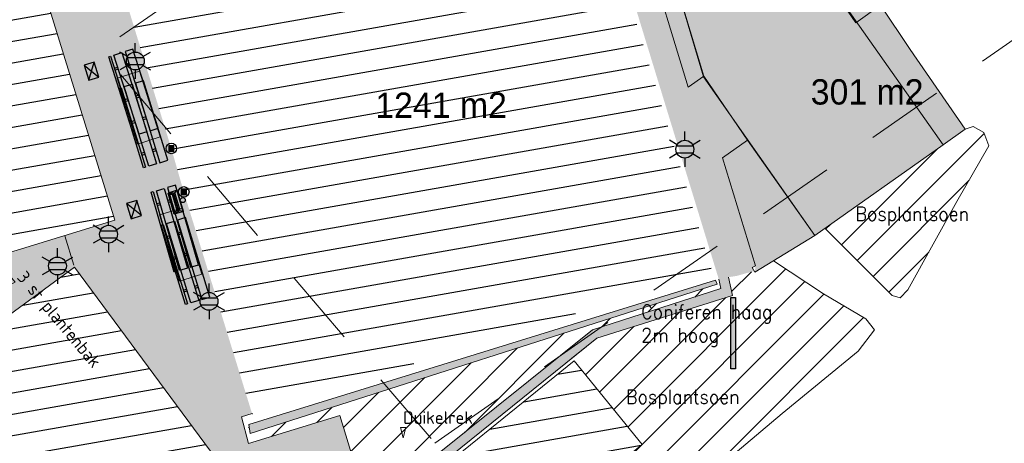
# Model space of a CAD drawing. Header units: metres. Extents: x 102852 to 107229, y 385458 to 392889.
# Tile 12 of 19: x 106797 to 106867, y 392669 to 392699. Entities that reach past the tile are written whole.
import ezdxf
from ezdxf.enums import TextEntityAlignment as Align

# ---------------------------------------------------------------- set-up
doc = ezdxf.new("R2010")
doc.units = ezdxf.units.M
doc.linetypes.add('KG-PERCEEL', pattern=[19, 5.5, -2, -2, 5.5, -2, -2])
for name, color, linetype, lineweight in [('0-BEBOUWING', 7, 'Continuous', 30), ('0-BEPLANTING', 14, 'Continuous', 30), ('0-GRAS OM SPORTVELDEN', 2, 'Continuous', 30), ('0-HAAG', 82, 'Continuous', 30), ('0-TENNISBAAN', 160, 'Continuous', 30), ('0-VERHARDING', 5, 'Continuous', 30), ('_alg-maatvoering', 7, 'Continuous', 0), ('B-WE-GR-GROND-S', 32, 'Continuous', 30), ('B-WE-GR-STRUIK-G', 90, 'Continuous', 13), ('B-WE-IE-GEBOUW-G', 10, 'Continuous', 0), ('B-WE-IE-MEUBILAIR_WEGMEUBILAIR-S', 7, 'Continuous', 30), ('B-WE-IE-OV-LICHTMAST-S', 40, 'Continuous', 30), ('B-WE-KG-GRENS_PERCEEL-GV', 150, 'KG-PERCEEL', 13), ('B-WE-OG-TOPOGRAFIE_BEBOUWING-G', 8, 'Continuous', 13), ('B-WE-RI-HWA_KOLK_STRAATKOLK-S', 150, 'Continuous', 30), ('B-WE-VH-KANTVERHARDING-G', 60, 'Continuous', 13), ('B-WE-VH-MATERIAALGRENS-G', 31, 'Continuous', 13), ('N-WE-IE-TERREINAFSCHEIDING_KUNSTMATIG_HEKWERK-G', 6, 'Continuous', 0), ('X-XX-AL-TEKST_ALGEMEEN-T', 1, 'Continuous', 13), ('X-XX-AL-VERWIJZING-S', 7, 'Continuous', 30)]:
    doc.layers.add(name, color=color, linetype=linetype, lineweight=lineweight)
doc.styles.add('arial', font='arial.ttf')
doc.styles.add('ISO 1 1000 T2 5 0', font='font_iso.shx', dxfattribs={"height": 2.5})
doc.styles.add('NLCS-ISO', font='NLCS-ISO.ttf')
doc.styles.add('NLCS-ISO-M200-T25', font='NLCS-ISO.ttf', dxfattribs={"height": 0.5})
doc.styles.add('Style-STANDARD', font='STANDARD.shx')

# ---------------------------------------------------------------- blocks, each defined once
blk = doc.blocks.new('Straatkolk 300x450')
at = {"layer": 'B-WE-RI-HWA_KOLK_STRAATKOLK-S'}
for p, q in [((-1.13, -0.75), (1.13, 0.75)), ((1.13, -0.75), (-1.13, 0.75))]:
    blk.add_line(p, q, dxfattribs=at)
blk.add_3dface([(-1.13, -0.75), (1.13, -0.75), (1.13, 0.75), (-1.13, 0.75)], dxfattribs=at)
blk = doc.blocks.new('B-SIE-WEG_LICHTMAST-SO_6')
at = {"ltscale": 0.1}
for p, q in [((0, 1.27), (0, 2.53)), ((-1.1, 0.63), (-2.19, 1.27)), ((1.1, 0.63), (2.19, 1.27)), ((-1.1, -0.63), (-2.19, -1.27)), ((0, -1.27), (0, -2.53)), ((1.1, -0.63), (2.19, -1.27))]:
    blk.add_line(p, q, dxfattribs=at)
at = {"flags": 128}
for points in [[(-1.16, 0.5), (1.16, 0.5)], [(-1.16, -0.5), (1.16, -0.5)]]:
    blk.add_lwpolyline(points, dxfattribs=at)
at = {"ltscale": 0.1}
blk.add_circle((0, 0), 1.27, dxfattribs=at)
at = {"style": 'NLCS-ISO'}
blk.add_attdef('TYPE', text='', height=1.8, dxfattribs=at).set_placement((0, 2.53), align=Align.BOTTOM_CENTER)
blk = doc.blocks.new('SIE-WEG_PAAL_VAST_6')
blk.add_hatch(color=256).paths.add_polyline_path([(-0.37, -0.37), (-0.37, 0.37), (0.37, 0.37), (0.37, -0.37)])
blk.add_circle((0, 0), 0.75)
blk.add_3dface([(0.37, 0.37), (-0.37, 0.37), (-0.37, -0.37), (0.37, -0.37)])
at = {"style": 'NLCS-ISO'}
blk.add_attdef('TYPE', (0, 0), '', height=1.75, dxfattribs=at)
blk = doc.blocks.new('SIE-WEG_ZITBANK_MET_LEUNING')
blk.add_hatch(color=256).paths.add_polyline_path([(-5.91, 1.52), (-5.91, 1.81), (5.91, 1.81), (5.91, 1.52)])
for p, q in [((-4.13, 1.52), (-4.13, 1.03)), ((-3.84, 1.52), (-3.84, 1.03)), ((3.84, 1.52), (3.84, 1.03)), ((4.13, 1.52), (4.13, 1.03)), ((-4.13, -0.63), (-4.13, -0.15)), ((-3.84, -0.63), (-3.84, -0.15)), ((3.84, -0.63), (3.84, -0.15)), ((4.13, -0.63), (4.13, -0.15))]:
    blk.add_line(p, q)
for points in [[(-5.91, 1.52), (-5.91, 1.81), (5.91, 1.81), (5.91, 1.52)], [(5.91, 1.03), (5.91, -0.15), (-5.91, -0.15), (-5.91, 1.03)], [(-5.91, -0.63), (-5.91, -1.81), (5.91, -1.81), (5.91, -0.63)]]:
    blk.add_3dface(points)
blk = doc.blocks.new('SIE-WEG_AFVALBAK_TYPE_02')
at = {"linetype": 'Continuous'}
for p, q in [((1.56, -0.35), (-1.56, -0.35)), ((-1.33, -0.76), (-1.56, -0.35)), ((-1.33, -0.99), (-1.56, -1.72)), ((1.33, -0.76), (-1.33, -0.76)), ((-1.33, -0.99), (-1.33, -0.76)), ((1.33, -0.99), (-1.33, -0.99)), ((-1.18, -1.16), (-1.3, -1.55)), ((1.18, -1.16), (-1.18, -1.16)), ((1.18, -1.16), (1.3, -1.55)), ((1.33, -0.76), (1.56, -0.35)), ((1.33, -0.99), (1.33, -0.76)), ((1.33, -0.99), (1.56, -1.72)), ((1.56, -1.72), (-1.56, -1.72)), ((1.3, -1.55), (-1.3, -1.55))]:
    blk.add_line(p, q, dxfattribs=at)
for p, q in [((-1.56, -0.35), (-1.56, -1.72)), ((1.56, -0.35), (1.56, -1.72))]:
    blk.add_line(p, q)
blk.add_circle((0, 0), 0.354, dxfattribs=at)
blk = doc.blocks.new('kadata_3')
at = {"layer": 'B-WE-KG-GRENS_PERCEEL-GV'}
blk.add_3dface([(106826.084, 392669.005), (106946.81, 392753.143), (106922.864, 392780.471), (106802.244, 392696.909)], dxfattribs=at)
at = {"layer": 'B-WE-OG-TOPOGRAFIE_BEBOUWING-G', "flags": 128}
for points in [[(106860.956, 392692.058), (106850.074, 392707.523), (106847.141, 392706.705), (106847.631, 392704.945), (106842.767, 392703.304), (106845.196, 392695.034), (106853.119, 392683.775)], [(106853.119, 392683.775), (106862.259, 392690.206), (106860.956, 392692.058)]]:
    blk.add_lwpolyline(points, dxfattribs=at)
blk = doc.blocks.new('opmerking')
at = {"layer": 'X-XX-AL-TEKST_ALGEMEEN-T'}
for p, q in [((-0.37, 1.5), (0, 0)), ((0.37, 1.5), (-0.37, 1.5)), ((0.37, 1.5), (0, 0))]:
    blk.add_line(p, q, dxfattribs=at)
blk = doc.blocks.new('opmerkingen_4')
at = {"layer": 'B-WE-GR-GROND-S'}
blk.add_blockref('opmerking', (0, 0), dxfattribs=at)
at = {"layer": 'X-XX-AL-TEKST_ALGEMEEN-T', "color": 7, "style": 'NLCS-ISO-M200-T25'}
blk.add_attdef('OPMERKINGEN', (0, 0), '', height=1.8, dxfattribs=at)
blk = doc.blocks.new('opmerkingen_4_2')
at = {"layer": 'B-WE-GR-GROND-S'}
blk.add_blockref('opmerking', (0, 0), dxfattribs=at)
at = {"layer": 'X-XX-AL-TEKST_ALGEMEEN-T', "color": 7, "style": 'NLCS-ISO-M200-T25'}
blk.add_attdef('OPMERKINGEN', (0, 0), '', height=1.8, dxfattribs=at)

msp = doc.modelspace()

# ---------------------------------------------------------------- hatches: boundary and pattern name
at = {"layer": '0-BEBOUWING', "ltscale": 0.2, "true_color": 0x636466}
msp.add_hatch(color=251, dxfattribs=at).paths.add_polyline_path([(106840.995, 392704.531), (106844.113, 392694.309), (106845.235, 392695.087), (106848.335, 392690.55), (106846.552, 392689.296), (106848.895, 392681.606), (106848.857, 392681.149), (106853.119, 392683.775), (106863.816, 392691.321), (106859.901, 392696.993), (106857.785, 392700.142), (106856.031, 392698.885), (106849.947, 392707.801), (106847.25, 392706.965), (106847.209, 392706.403), (106845.103, 392705.769), (106844.912, 392705.711)])
at = {"layer": '0-BEPLANTING'}
h = msp.add_hatch(dxfattribs=at)
h.set_pattern_fill('ANSI31', color=256, scale=0.1, pattern_type=2)
h.set_pattern_definition([(45, (0, 0), (-1.122532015, 1.122532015), [])])
h.paths.add_polyline_path([(106863.231, 392686.183), (106865.504, 392690.129), (106865.156, 392691.094), (106864.384, 392691.523), (106863.816, 392691.321), (106862.259, 392690.206), (106853.834, 392684.278), (106858.636, 392679.495), (106859.205, 392679.325), (106859.735, 392679.89)])
h.paths.add_polyline_path([(106856.209, 392675.55), (106857.374, 392677.049), (106856.758, 392677.851), (106853.729, 392679.611), (106850.182, 392681.965), (106848.857, 392681.149), (106848.852, 392681.146), (106848.802, 392681.239), (106847.572, 392680.893), (106846.973, 392680.801), (106847.26, 392679.51), (106837.6, 392676.473), (106835.833, 392675.047), (106835.992, 392674.849), (106840.829, 392668.91), (106832.135, 392661.844), (106834.306, 392658.896), (106834.958, 392658.478), (106835.893, 392658.647), (106838.319, 392660.408), (106844.104, 392665.469), (106850.787, 392671.119)])
at = {"layer": '0-GRAS OM SPORTVELDEN', "ltscale": 0.2}
h = msp.add_hatch(dxfattribs=at)
h.set_pattern_fill('ANSI31', color=256, scale=0.1, pattern_type=2)
h.set_pattern_definition([(45, (-0.0001, 0.0005), (-1.122532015, 1.122532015), [])])
h.paths.add_polyline_path([(106837.305, 392677.055), (106846.436, 392679.989), (106846.289, 392680.649), (106846.065, 392680.58), (106846.184, 392680.304), (106812.946, 392669.695), (106812.831, 392670.318), (106812.808, 392668.976), (106819.326, 392670.971), (106821.358, 392664.277)])
at = {"layer": '0-TENNISBAAN'}
h = msp.add_hatch(dxfattribs=at)
h.set_pattern_fill('HATCH', color=256, scale=0.1, style=0, pattern_type=2)
h.set_pattern_definition([(10, (106782.1456, 392704.2618), (-0.26047, 1.47721), [])])
h.paths.add_polyline_path([(106768.221, 392674.084), (106803.307, 392684.856), (106793.102, 392717.771), (106758.003, 392706.919)])
h = msp.add_hatch(dxfattribs=at)
h.set_pattern_fill('HATCH', color=256, scale=0.1, style=0, pattern_type=2)
h.set_pattern_definition([(10, (106816.6631, 392699.1656), (-0.26047, 1.47721), [])])
h.paths.add_polyline_path([(106835.264, 392715.823), (106802.479, 392705.739), (106813.069, 392671.113), (106845.813, 392681.223)])
h = msp.add_hatch(dxfattribs=at)
h.set_pattern_fill('HATCH', color=256, scale=0.1, style=0, pattern_type=2)
h.set_pattern_definition([(10, (106800.7796, 392668.8553), (-0.26047, 1.47721), [])])
h.paths.add_polyline_path([(106770.902, 392659.739), (106791.36, 392631.996), (106820.931, 392653.811), (106816.806, 392659.384), (106800.427, 392681.515)])
h = msp.add_hatch(dxfattribs=at)
h.set_pattern_fill('HATCH', color=256, scale=0.1, style=0, pattern_type=2)
h.set_pattern_definition([(10, (106835.2702, 392667.8846), (-0.26047, 1.47721), [])])
h.paths.add_polyline_path([(106816.806, 392659.384), (106820.931, 392653.811), (106822.577, 392654.076), (106840.829, 392668.91), (106835.992, 392674.85), (106823.103, 392664.435)])
at = {"layer": '0-VERHARDING', "true_color": 0x939598, "extrusion": (0, 0, -1)}
for points in [[(-106816.658, 392659.585), (-106837.6, 392676.473), (-106847.26, 392679.51), (-106846.973, 392680.801), (-106847.572, 392680.893), (-106848.802, 392681.239), (-106848.669, 392681.484), (-106848.895, 392681.606), (-106846.552, 392689.296), (-106848.335, 392690.55), (-106845.235, 392695.087), (-106844.113, 392694.309), (-106840.995, 392704.531), (-106844.912, 392705.711), (-106845.103, 392705.769), (-106847.209, 392706.403), (-106847.042, 392706.9), (-106847.067, 392706.908), (-106847.25, 392706.965), (-106849.947, 392707.801), (-106856.031, 392698.885), (-106857.785, 392700.142), (-106855.589, 392703.216), (-106855.757, 392703.34), (-106854.205, 392705.712), (-106853.902, 392705.545), (-106835.282, 392732.719), (-106833.497, 392732.069), (-106831.517, 392731.259), (-106837.913, 392720.553), (-106839.018, 392718.653), (-106836.252, 392717.755), (-106836.189, 392717.648), (-106837.665, 392713.124), (-106839.343, 392707.566), (-106837.911, 392707.1), (-106838.222, 392706.057), (-106838.475, 392706.134), (-106846.289, 392680.649), (-106846.436, 392679.989), (-106837.305, 392677.055), (-106821.358, 392664.277), (-106819.326, 392670.971), (-106812.808, 392668.976), (-106812.756, 392668.911), (-106810.309, 392668.164)], [(-106770.902, 392659.739), (-106775.78, 392663.341), (-106785.081, 392670.242), (-106786.184, 392671.089), (-106800.427, 392681.515), (-106810.309, 392668.164), (-106812.756, 392668.911), (-106812.808, 392668.976), (-106812.324, 392670.862), (-106813.069, 392671.113), (-106808.211, 392686.866), (-106807.324, 392689.953), (-106803.829, 392701.342), (-106801.677, 392700.681), (-106799.924, 392706.393), (-106836.189, 392717.648), (-106836.252, 392717.755), (-106839.018, 392718.653), (-106837.913, 392720.553), (-106799.237, 392708.527), (-106796.633, 392717.116), (-106792.909, 392718.492), (-106793.102, 392717.771), (-106803.307, 392684.856), (-106768.221, 392674.084)]]:
    msp.add_hatch(color=252, dxfattribs=at).paths.add_polyline_path(points)
at = {"layer": '0-VERHARDING', "true_color": 0x136734}
h = msp.add_hatch(color=116, dxfattribs=at)
h.paths.add_polyline_path([(106799.467, 392708.867), (106799.259, 392709.642), (106837.11, 392721.428), (106837.315, 392720.685)])
h.paths.add_polyline_path([(106812.946, 392669.695), (106812.831, 392670.318), (106846.065, 392680.58), (106846.184, 392680.304)])

# ---------------------------------------------------------------- linework, layer by layer
at = {"layer": '0-HAAG', "flags": 128}
msp.add_lwpolyline([(106847.151, 392679.354), (106847.481, 392679.354), (106847.481, 392674.285), (106847.151, 392674.285)], close=True, dxfattribs=at)
at = {"layer": '0-HAAG', "extrusion": (0, 0, -1)}
msp.add_solid([(-106847.151, 392679.354), (-106847.481, 392679.354), (-106847.151, 392674.285), (-106847.481, 392674.285)], dxfattribs=at)
at = {"layer": 'B-WE-GR-STRUIK-G', "flags": 128}
for points in [[(106853.834, 392684.279), (106858.636, 392679.495), (106859.205, 392679.325), (106859.735, 392679.89), (106863.231, 392686.183), (106865.504, 392690.129), (106865.156, 392691.094), (106864.384, 392691.523), (106863.816, 392691.321)], [(106834.306, 392658.896), (106834.306, 392658.896), (106834.958, 392658.478), (106835.893, 392658.647), (106838.319, 392660.408), (106844.104, 392665.469), (106850.787, 392671.119), (106856.209, 392675.55), (106857.374, 392677.049), (106856.758, 392677.851), (106853.729, 392679.611), (106850.182, 392681.965)]]:
    msp.add_lwpolyline(points, dxfattribs=at)
at = {"layer": 'B-WE-GR-STRUIK-G'}
msp.add_3dface([(106812.946, 392669.695), (106846.184, 392680.304), (106846.065, 392680.58), (106812.831, 392670.318)], dxfattribs=at)
at = {"layer": 'B-WE-IE-GEBOUW-G', "flags": 128}
for points in [[(106857.785, 392700.142), (106856.031, 392698.885), (106849.947, 392707.801), (106847.042, 392706.9), (106847.209, 392706.403), (106840.995, 392704.531), (106844.113, 392694.309), (106845.235, 392695.087), (106848.335, 392690.55), (106846.552, 392689.296), (106848.895, 392681.606), (106848.669, 392681.484), (106848.852, 392681.146)], [(106845.235, 392695.087), (106842.767, 392703.304), (106847.631, 392704.945), (106847.209, 392706.403)], [(106859.901, 392696.993), (106857.785, 392700.142)], [(106859.901, 392696.993), (106857.785, 392700.142)], [(106863.816, 392691.321), (106859.901, 392696.993)], [(106863.816, 392691.321), (106859.901, 392696.993)], [(106863.816, 392691.321), (106862.259, 392690.206), (106853.119, 392683.775), (106848.852, 392681.146)], [(106863.816, 392691.321), (106862.259, 392690.206), (106853.119, 392683.775), (106848.852, 392681.146)], [(106853.119, 392683.775), (106848.335, 392690.55)]]:
    msp.add_lwpolyline(points, dxfattribs=at)
at = {"layer": 'B-WE-VH-KANTVERHARDING-G', "flags": 128}
for points in [[(106813.069, 392671.113), (106812.324, 392670.862), (106812.808, 392668.976), (106819.326, 392670.971), (106821.358, 392664.277), (106837.305, 392677.055), (106846.436, 392679.989), (106846.289, 392680.649)], [(106816.658, 392659.585), (106837.6, 392676.473), (106847.26, 392679.51), (106846.973, 392680.801)], [(106835.833, 392675.047), (106837.6, 392676.473), (106847.26, 392679.51), (106846.973, 392680.801)]]:
    msp.add_lwpolyline(points, dxfattribs=at)
at = {"layer": 'B-WE-VH-MATERIAALGRENS-G', "flags": 128}
msp.add_lwpolyline([(106800.391, 392681.644), (106799.738, 392683.729)], dxfattribs=at)
at = {"layer": 'B-WE-VH-MATERIAALGRENS-G'}
for points in [[(106804.916, 392690.262), (106806.532, 392690.775), (106805.058, 392695.444), (106803.46, 392694.954)], [(106806.474, 392685.226), (106808.065, 392685.715), (106809.492, 392681.018), (106807.899, 392680.517)]]:
    msp.add_3dface(points, dxfattribs=at)
at = {"layer": 'N-WE-IE-TERREINAFSCHEIDING_KUNSTMATIG_HEKWERK-G', "flags": 128}
msp.add_lwpolyline([(106785.09, 392670.249), (106785.081, 392670.242), (106775.78, 392663.341), (106770.902, 392659.739), (106791.36, 392631.996), (106820.931, 392653.811), (106800.427, 392681.515), (106786.184, 392671.089)], dxfattribs=at)
msp.add_lwpolyline([(106816.806, 392659.384), (106820.931, 392653.811), (106821.445, 392653.208), (106821.736, 392653.412), (106822.577, 392654.076), (106840.829, 392668.91), (106835.992, 392674.85), (106823.103, 392664.435)], close=True, dxfattribs=at)
at = {"layer": 'N-WE-IE-TERREINAFSCHEIDING_KUNSTMATIG_HEKWERK-G'}
msp.add_3dface([(106768.221, 392674.084), (106803.307, 392684.856), (106793.102, 392717.771), (106758.003, 392706.919)], dxfattribs=at)

# ---------------------------------------------------------------- block references
at = {"layer": 'B-WE-IE-MEUBILAIR_WEGMEUBILAIR-S'}
for name, p, xscale, yscale, zscale, rotation in [('SIE-WEG_ZITBANK_MET_LEUNING', (106804.625, 392693.93), 0.4999999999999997, 0.4999999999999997, 0.4999999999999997, 107.6120665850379), ('SIE-WEG_ZITBANK_MET_LEUNING', (106805.341, 392691.673), 0.5, 0.5, 0.5, 107.0618034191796), ('SIE-WEG_PAAL_VAST_6', (106807.324, 392689.953), 0.5, 0.5, 0.5, 360), ('SIE-WEG_ZITBANK_MET_LEUNING', (106807.577, 392684.256), 0.5, 0.5, 0.5, 106.1447094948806), ('SIE-WEG_PAAL_VAST_6', (106808.211, 392686.866), 0.5, 0.5, 0.5, 360), ('SIE-WEG_AFVALBAK_TYPE_02', (106808.139, 392686.279), 0.5, 0.5, 0.5, 286.380503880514), ('SIE-WEG_ZITBANK_MET_LEUNING', (106808.336, 392681.945), 0.5, 0.5, 0.5, 107.0618034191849)]:
    msp.add_blockref(name, p, dxfattribs=dict(at, xscale=xscale, yscale=yscale, zscale=zscale, rotation=rotation))
at = {"layer": 'B-WE-IE-OV-LICHTMAST-S', "xscale": 0.5, "yscale": 0.5, "zscale": 0.5, "rotation": 360}
for p in [(106804.76, 392696.174), (106843.871, 392689.9), (106802.861, 392683.854), (106799.22, 392681.6), (106810.008, 392679.079)]:
    msp.add_blockref('B-SIE-WEG_LICHTMAST-SO_6', p, dxfattribs=at)
at = {"layer": 'B-WE-RI-HWA_KOLK_STRAATKOLK-S', "xscale": 0.5, "yscale": 0.5, "zscale": 0.5}
for p, rotation in [((106801.649, 392695.449), 287.0581147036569), ((106804.668, 392685.61), 107.0581147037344)]:
    msp.add_blockref('Straatkolk 300x450', p, dxfattribs=dict(at, rotation=rotation))
at = {"layer": 'X-XX-AL-TEKST_ALGEMEEN-T'}
ref = msp.add_blockref('opmerkingen_4_2', (106795.526, 392680.112), dxfattribs=dict(at, xscale=0.5, yscale=0.5, zscale=0.5, rotation=309.9999999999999))
ref.add_attrib('OPMERKINGEN', '3 st plantenbak', (106796.292, 392680.755), dxfattribs={"color": 7, "height": 0.9, "rotation": 310, "style": 'NLCS-ISO-M200-T25'})
ref = msp.add_blockref('opmerkingen_4', (106823.828, 392669.371), dxfattribs=dict(at, xscale=0.5, yscale=0.5, zscale=0.5, rotation=360))
ref.add_attrib('OPMERKINGEN', 'Duikelrek', (106823.828, 392670.371), dxfattribs={"color": 7, "height": 0.9, "style": 'NLCS-ISO-M200-T25'})
at = {"layer": 'X-XX-AL-VERWIJZING-S', "rotation": 360}
msp.add_blockref('kadata_3', (0, 0), dxfattribs=at)

# ---------------------------------------------------------------- texts
at = {"char_height": 1.8, "width": 34.45304, "attachment_point": 1, "style": 'ISO 1 1000 T2 5 0'}
for s, insert in [('301 m2', (106852.831, 392694.875)), ('1241 m2', (106821.84, 392693.928))]:
    msp.add_mtext(s, dxfattribs=dict(at, insert=insert))
at = {"layer": '_alg-maatvoering', "style": 'Style-STANDARD'}
for p in [(106856.013, 392685.811), (106839.683, 392672.794)]:
    msp.add_text('Bosplantsoen', height=1, dxfattribs=at).set_placement(p, align=Align.TOP_LEFT)
at = {"layer": '_alg-maatvoering', "insert": (106840.766, 392678.84), "char_height": 1, "attachment_point": 1, "style": 'arial'}
msp.add_mtext('\\FSTANDARD;Coniferen haag\\P2m hoog', dxfattribs=at)

doc.saveas('drawing.dxf')
